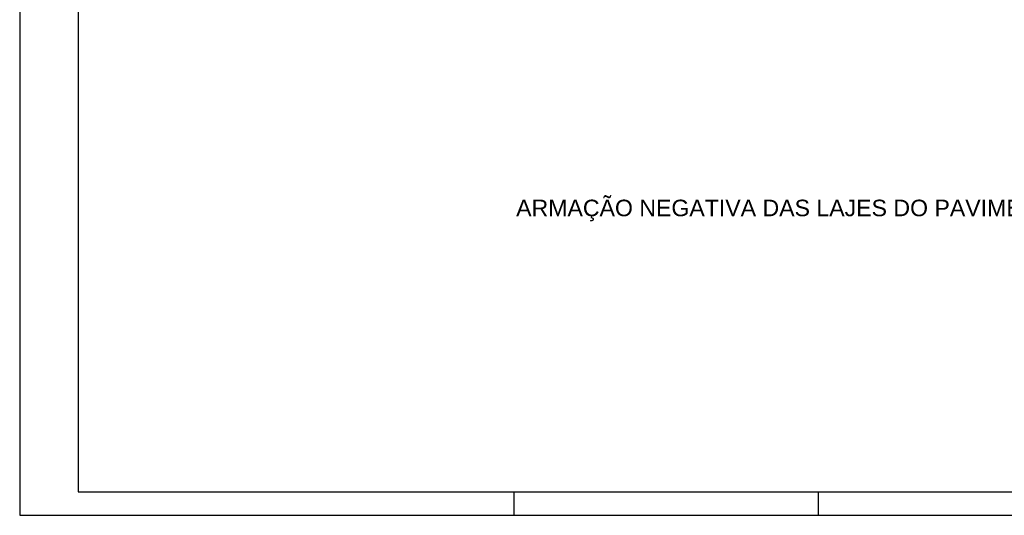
# Model space of a CAD drawing. Header units: millimetres. Extents: x 0 to 84.1, y 0 to 59.4.
# Tile 1 of 8: x 0 to 42.1, y 0 to 21.2. Entities that reach past the tile are written whole.
import ezdxf

# ---------------------------------------------------------------- set-up
doc = ezdxf.new("R2010")
doc.units = ezdxf.units.MM
doc.header["$MEASUREMENT"] = 0
doc.linetypes.add('NULL', pattern=[0])
doc.layers.add('DT-Título', color=3, linetype='Continuous', lineweight=20)
doc.layers.add('SEDUC_MARF', color=1, linetype='Continuous')
doc.layers.add('SEDUC_MARGG', color=7, linetype='Continuous')
doc.styles.add('Arial', font='txt')

msp = doc.modelspace()

# ---------------------------------------------------------------- linework, layer by layer
at = {"layer": 'SEDUC_MARF'}
for p, q in [((21.1, 1), (21.1, 0)), ((34.1, 1), (34.1, 0))]:
    msp.add_line(p, q, dxfattribs=at)
msp.add_lwpolyline([(84.1, 59.4), (0, 59.4), (0, 0), (84.1, 0)], close=True, dxfattribs=at)
at = {"layer": 'SEDUC_MARGG'}
msp.add_lwpolyline([(2.5, 1), (83.1, 1), (83.1, 58.4), (2.5, 58.4)], close=True, dxfattribs=at)

# ---------------------------------------------------------------- texts
at = {"layer": 'DT-Título', "linetype": 'NULL', "insert": (56.93, 12.553), "char_height": 0.706, "width": 71.73343, "attachment_point": 9, "line_spacing_factor": 0.798, "style": 'Arial'}
msp.add_mtext('ARMAÇÃO NEGATIVA DAS LAJES DO PAVIMENTO COB CX DAGUA (EIXO X)', dxfattribs=at)

doc.saveas('drawing.dxf')
